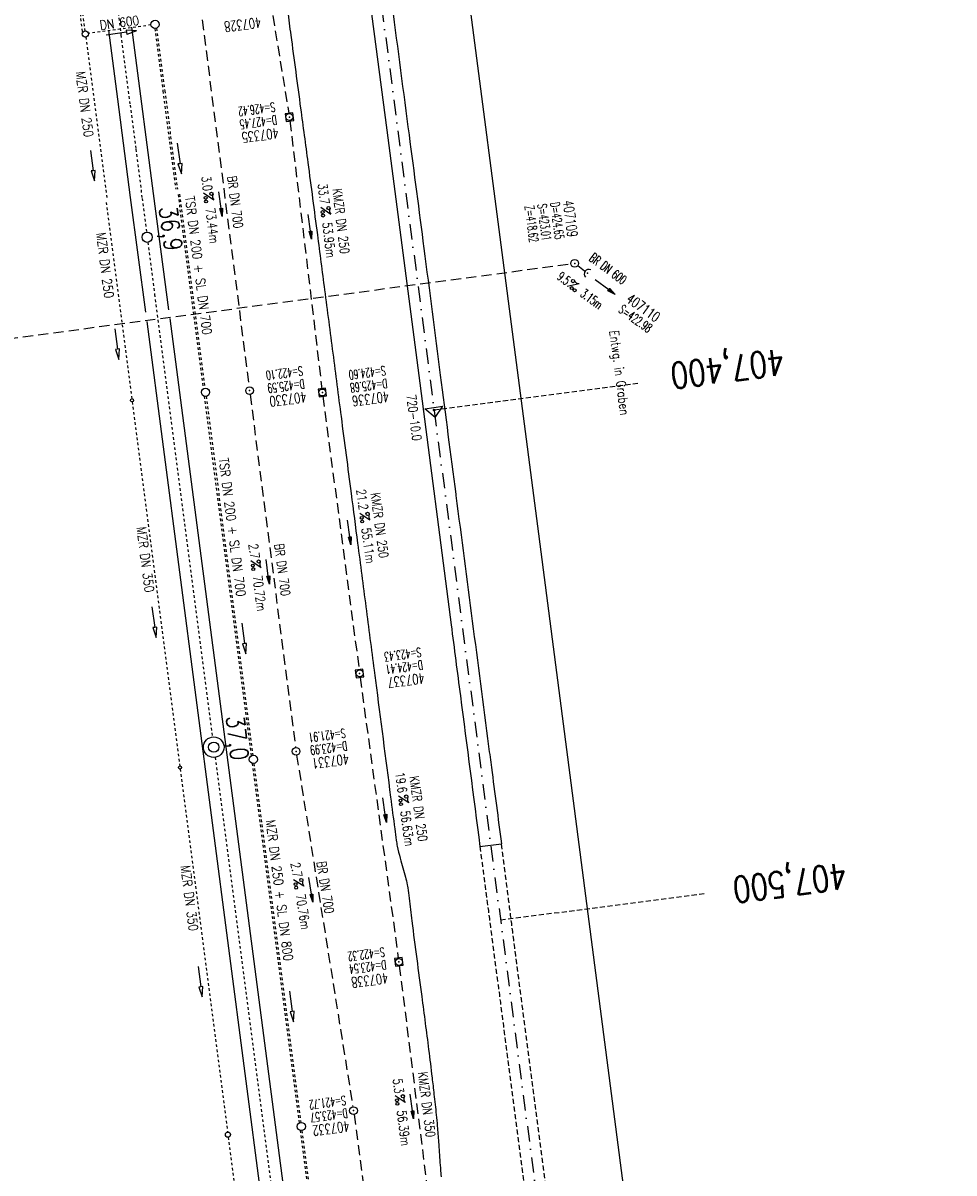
# Model space of a CAD drawing. Extents: x 446008 to 446745, y 447032 to 448234.
# Tile 19 of 24: x 446295 to 446476, y 447645 to 447868. Entities that reach past the tile are written whole.
import ezdxf
from ezdxf.enums import TextEntityAlignment as Align

# ---------------------------------------------------------------- set-up
doc = ezdxf.new("R2010")
doc.units = 0
doc.header["$LTSCALE"] = 2
doc.header["$MEASUREMENT"] = 0
for name, pattern in [('ACAD_ISO03W100', [0.5, 0.25, -0.25]), ('ACAD_ISO10W100W', [0.5, 0.25, -0.25]), ('AUSGEZOGEN', [0]), ('GESTRICH-X2', [1.5, 1, -0.5]), ('GESTRICHELT', [0.75, 0.5, -0.25]), ('STRICHLINIEX2', [0.5, 0.25, -0.25]), ('STRICHPT-X3', [3, 1.5, -0.75, 0, -0.75])]:
    doc.linetypes.add(name, pattern=pattern)
doc.layers.get('0').update_dxf_attribs({"linetype": 'AUSGEZOGEN'})
for name, color, linetype in [('ACHSE', 250, 'STRICHPT-X3'), ('Bahnachse', 7, 'CONTINUOUS'), ('Durchlässe', 15, 'CONTINUOUS'), ('FBR', 8, 'CONTINUOUS'), ('Gleisachse', 7, 'CONTINUOUS'), ('HEKTOM', 250, 'GESTRICHELT'), ('KANAL', 7, 'GESTRICH-X2'), ('MS-UEBERFAHRT', 8, 'GESTRICHELT'), ('Netzknoten_PKT', 7, 'CONTINUOUS'), ('Netzknoten_PKT-NR', 7, 'CONTINUOUS'), ('Netzknoten_SIGNATUR', 7, 'CONTINUOUS'), ('PFEIL', 7, 'CONTINUOUS'), ('SCHACHTNR', 6, 'CONTINUOUS'), ('SCHRIFT', 7, 'AUSGEZOGEN'), ('SCHSYMBOL', 7, 'AUSGEZOGEN'), ('TEXTO', 4, 'CONTINUOUS'), ('TEXTU', 4, 'CONTINUOUS'), ('Tiefenentwässerung', 15, 'CONTINUOUS')]:
    doc.layers.add(name, color=color, linetype=linetype)
doc.styles.add('ROMANS', font='romans.shx', dxfattribs={"width": 0.8})

# ---------------------------------------------------------------- blocks, each defined once
blk = doc.blocks.new('PROM')
blk.add_line((1.57, 1.82), (0.02, 0.02))
for centre, radius in [((0.32, 1.51), 0.317), ((0.94, 0.29), 0.283), ((1.64, 0.29), 0.283)]:
    blk.add_circle(centre, radius)
blk.add_arc((0.99, 2.68), 1.03, 239.1414, 303.3549)
blk = doc.blocks.new('PFEIL2')
at = {"color": 0}
for p, q in [((0.88, 0), (-2.4, -0.01)), ((0.88, -0.27), (0.88, 0.28)), ((0.88, 0.28), (2.43, 0.01)), ((0.91, 0.27), (0.88, 0.26)), ((0.97, 0.26), (0.88, 0.25)), ((1.02, 0.25), (0.88, 0.23)), ((1.07, 0.24), (0.88, 0.21)), ((1.13, 0.23), (0.88, 0.19)), ((1.18, 0.22), (0.88, 0.17)), ((1.24, 0.21), (0.88, 0.15)), ((1.29, 0.21), (0.88, 0.14)), ((1.34, 0.2), (0.88, 0.12)), ((1.4, 0.19), (0.88, 0.1)), ((1.45, 0.18), (0.88, 0.08)), ((1.51, 0.17), (0.88, 0.06)), ((1.56, 0.16), (0.88, 0.04)), ((1.61, 0.15), (0.88, 0.02)), ((1.67, 0.14), (0.88, 0.01)), ((1.72, 0.13), (0.88, -0.01)), ((1.78, 0.12), (0.88, -0.03)), ((1.83, 0.11), (0.88, -0.05)), ((1.88, 0.1), (0.88, -0.07)), ((1.94, 0.09), (0.88, -0.09)), ((2.05, 0.08), (0.88, -0.12)), ((1.99, 0.08), (0.88, -0.11)), ((2.1, 0.07), (0.88, -0.14)), ((2.15, 0.06), (0.88, -0.16)), ((2.21, 0.05), (0.88, -0.18)), ((2.26, 0.04), (0.88, -0.2)), ((2.32, 0.03), (0.88, -0.22)), ((2.37, 0.02), (0.88, -0.23)), ((2.42, 0.01), (0.88, -0.25)), ((2.43, 0.01), (0.88, -0.27))]:
    blk.add_line(p, q, dxfattribs=at)
blk = doc.blocks.new('20')
blk.add_lwpolyline([(-0.75, -0.75), (0.75, -0.75), (0.75, 0.75), (-0.75, 0.75)], close=True)
blk.add_circle((0, 0), 0.676)
blk.add_point((0, 0))
blk = doc.blocks.new('GST')
at = {"color": 0}
blk.add_circle((0, 0), 0.75, dxfattribs=at)
blk.add_point((0, 0), dxfattribs=at)
blk = doc.blocks.new('10')
blk.add_blockref('GST', (0, 0))
blk = doc.blocks.new('40')
at = {"color": 0}
blk.add_arc((0.02, 0.31), 0.91, 192.5363, 347.4637, dxfattribs=at)
blk.add_point((0, 0), dxfattribs=at)
blk = doc.blocks.new('PKT')
at = {"color": 0}
blk.add_circle((0, 0), 0.15, dxfattribs=at)
blk.add_point((0, 0), dxfattribs=at)
blk = doc.blocks.new('Station_Netzknoten')
at = {"layer": 'Netzknoten_SIGNATUR'}
for p, q in [((-1.75, 0.5), (1.75, 0.5)), ((0, -1.5), (-1.75, 0.5)), ((0, -1.5), (1.75, 0.5))]:
    blk.add_line(p, q, dxfattribs=at)
blk.add_point((0, 0), dxfattribs=at)

msp = doc.modelspace()

# ---------------------------------------------------------------- linework, layer by layer
at = {"layer": 'ACHSE', "flags": 128}
msp.add_lwpolyline([(446322.02, 448198.17), (446329.58, 448140.12), (446334.86, 448099.55), (446342.49, 448040.96), (446358.62, 447917), (446377.98, 447768.26), (446397.35, 447619.51), (446419.94, 447445.98), (446439.3, 447297.23), (446444.65, 447256.12), (446452.2, 447198.07), (446465.11, 447098.9), (446468.53, 447072.67)], dxfattribs=at)
at = {"layer": 'Bahnachse', "linetype": 'ACAD_ISO10W100W'}
for points in [[(446306.13, 447924.81), (446313.82, 447865.96)], [(446313.82, 447865.96), (446315.6, 447852.34)], [(446315.6, 447852.34), (446316.72, 447843.77)], [(446316.72, 447843.77), (446317.93, 447834.19)], [(446317.93, 447834.19), (446318.79, 447827.63)], [(446318.79, 447827.63), (446318.79, 447827.63)], [(446319.05, 447825.64), (446320.37, 447815.52)], [(446320.37, 447815.52), (446331.61, 447729.46)], [(446332.13, 447725.5), (446344.75, 447629.32)]]:
    msp.add_lwpolyline(points, dxfattribs=at)
at = {"layer": 'Bahnachse', "linetype": 'Continuous'}
for centre, radius in [((446318.92, 447826.64), 1), ((446331.87, 447727.48), 2), ((446331.87, 447727.48), 1)]:
    msp.add_circle(centre, radius, dxfattribs=at)
at = {"layer": 'Durchlässe', "linetype": 'STRICHLINIEX2'}
msp.add_line((446319.67, 447867.92), (446307.48, 447866.26), dxfattribs=at)
at = {"layer": 'Durchlässe', "linetype": 'Continuous'}
for p, q in [((446314.89, 447866.5), (446310.93, 447865.95)), ((446316.87, 447866.77), (446314.84, 447866.89)), ((446314.84, 447866.89), (446314.95, 447866.1)), ((446316.87, 447866.77), (446314.95, 447866.1))]:
    msp.add_line(p, q, dxfattribs=at)
at = {"layer": 'FBR'}
msp.add_line((446383.66, 447708.18), (446387.84, 447708.71), dxfattribs=at)
at = {"layer": 'FBR', "flags": 128}
for points in [[(446416.85, 447335.74, -0.000001), (446418.45, 447323.41, -0.000146)], [(446346.25, 447870.63, 0.000631), (446346.86, 447865.95, 0.000387), (446348.77, 447851.72, -0.000522), (446350.18, 447841.17, -0.000213), (446352.03, 447827.13, -0.000279), (446353.43, 447816.42, -0.000257), (446355.04, 447804.09, 0.000283), (446356.64, 447791.76, 0.000242), (446358.6, 447776.82, -0.000373), (446359.86, 447767.13, -0.000095), (446361.47, 447754.78, 0.000045), (446363.07, 447742.43, 0.000027), (446363.33, 447740.45, 0.000002), (446366.28, 447717.76, 0.000326), (446367.08, 447711.58, 0.000911), (446367.38, 447709.37, 0.019219), (446367.58, 447708.2, 0.009578), (446368.13, 447705.87, 0.013793), (446368.65, 447704.03, -0.014095), (446369.17, 447702.22, -0.006356), (446369.52, 447700.74, -0.015729), (446369.64, 447700.14, -0.015116), (446369.9, 447698.12, 0.00689), (446370.41, 447693.68, 0.001843), (446372.34, 447678.98, -0.00263), (446373.67, 447668.68, -0.000819), (446374.35, 447663.21, -0.001402), (446374.72, 447660.01, -0.003058), (446375.16, 447656, -0.005558), (446375.36, 447653.79, -0.002942), (446375.6, 447650.68, 0.002308), (446375.89, 447646.72, 0.000152), (446376.05, 447644.6, 0.000486), (446376.11, 447643.93, 0.00225)], [(446358.17, 447936.78, 0.000131), (446359.91, 447923.07, 0.000488), (446360.39, 447919.4, 0.000002), (446366.51, 447872.11, 0.000234), (446366.57, 447871.63, 0.000445), (446369.86, 447846.55, -0.000506), (446372.76, 447824.47, -0.00036), (446375.95, 447799.84, 0.000383), (446378.95, 447776.7, 0.000085), (446378.99, 447776.39, 0.000001), (446385.35, 447727.63, 0.000186), (446385.9, 447723.5, 0.000052), (446387.84, 447708.71)], [(446353.94, 447936.17, 0.000064), (446357.64, 447907.73, 0.000136), (446359.4, 447894.29), (446365.54, 447847.44, -0.000266), (446368.64, 447823.59, 0.000191), (446371.74, 447799.73), (446378.06, 447751.26, -0.000076), (446379.85, 447737.47, -0.000036), (446383.66, 447708.18)], [(446378.87, 447619.24, 0.000047), (446381.37, 447599.87, 0.000169)]]:
    msp.add_lwpolyline(points, format="xyb", dxfattribs=at)
at = {"layer": 'FBR'}
msp.add_lwpolyline([(446351.72, 448101.75, -0.000001), (446352.89, 448092.73, 0.000004), (446359.34, 448043.15), (446375.48, 447919.2), (446394.84, 447770.45), (446414.2, 447621.71), (446416.14, 447606.86)], format="xyb", dxfattribs=at)
at = {"layer": 'Gleisachse', "linetype": 'Continuous'}
for p, q in [((446315.85, 447867.5), (446317.61, 447854.06)), ((446311.39, 447866.9), (446313.14, 447853.47)), ((446317.61, 447854.06), (446320.07, 447835.16)), ((446313.14, 447853.47), (446315.64, 447834.36)), ((446315.64, 447834.36), (446318.62, 447812.05)), ((446320.07, 447835.16), (446323.1, 447812.54)), ((446318.85, 447810.28), (446363.74, 447466.57)), ((446323.32, 447810.86), (446368.09, 447467.99))]:
    msp.add_line(p, q, dxfattribs=at)
at = {"layer": 'HEKTOM'}
for p, q in [((446374.75, 447793.06), (446414.41, 447798.25)), ((446387.66, 447693.88), (446427.31, 447699.03))]:
    msp.add_line(p, q, dxfattribs=at)
at = {"layer": 'KANAL'}
for p, q in [((446337.09, 447908.25), (446346.47, 447850.75)), ((446329.62, 447868.91), (446338.75, 447797.56)), ((446346.69, 447849.28), (446352.91, 447797.19)), ((446211.47, 447796.19), (446401.34, 447821.47)), ((446402.69, 447821.12), (446404, 447820.12)), ((446338.94, 447796.06), (446347.78, 447727.41)), ((446353.09, 447795.72), (446360.16, 447742.56)), ((446360.34, 447741.06), (446367.78, 447686.47)), ((446348, 447725.94), (446358.94, 447657.53)), ((446367.97, 447684.97), (446374.81, 447630.5)), ((446359.16, 447656.06), (446370.38, 447572.41))]:
    msp.add_line(p, q, dxfattribs=at)
at = {"layer": 'MS-UEBERFAHRT', "flags": 128}
for points in [[(446405.43, 447573.76, -0.000133), (446404.75, 447578.73, -0.001255), (446404.68, 447579.25, -0.00001), (446399.77, 447616.98, 0.000043), (446398.6, 447625.87), (446392.42, 447673.26, -0.000379), (446391.04, 447683.88, -0.000162), (446387.84, 447708.71)], [(446383.66, 447708.18, -0.000082), (446386.93, 447683.26, -0.00019), (446388.33, 447672.54), (446394.49, 447625.19, 0.000096), (446395.63, 447616.45, -0.000022), (446400.58, 447578.54, -0.001305), (446400.64, 447578.05, -0.000133), (446401.23, 447573.28)]]:
    msp.add_lwpolyline(points, format="xyb", dxfattribs=at)
at = {"layer": 'Tiefenentwässerung', "linetype": 'ACAD_ISO03W100'}
for p, q in [((446300.66, 447913.81), (446306.81, 447866.77)), ((446306.96, 447865.58), (446311.11, 447833.88)), ((446324.92, 447834.96), (446329.85, 447797.19)), ((446310.95, 447833.42), (446315.94, 447795.22)), ((446316.02, 447794.63), (446325.26, 447723.82)), ((446330.04, 447795.74), (446339.18, 447725.78)), ((446339.37, 447724.33), (446348.5, 447654.4)), ((446325.34, 447723.23), (446334.56, 447652.62)), ((446348.69, 447652.95), (446357.83, 447583)), ((446334.69, 447651.63), (446343.89, 447581.24))]:
    msp.add_line(p, q, dxfattribs=at)
at = {"layer": 'Tiefenentwässerung', "linetype": 'STRICHLINIEX2'}
for p, q in [((446325.24, 447835), (446330.16, 447797.3)), ((446330.37, 447795.71), (446339.49, 447725.89)), ((446339.7, 447724.31), (446348.82, 447654.51)), ((446349.02, 447652.92), (446358.14, 447583.11))]:
    msp.add_line(p, q, dxfattribs=at)
for points in [[(446296.44, 447942.54), (446298.24, 447928.66), (446298.74, 447924.69), (446301.59, 447902.87), (446306.34, 447866.42)], [(446320.4, 447867.23), (446321.98, 447855.1), (446324.47, 447835.96)]]:
    msp.add_lwpolyline(points, dxfattribs=at)
at = {"layer": 'Tiefenentwässerung', "linetype": 'ACAD_ISO03W100'}
msp.add_lwpolyline([(446320.75, 447867.28), (446322.33, 447855.14), (446324.82, 447836.02)], dxfattribs=at)
at = {"layer": 'Tiefenentwässerung', "linetype": 'Continuous'}
for points in [[(446307.87, 447843.54), (446308.41, 447839.58), (446308.01, 447839.53), (446308.67, 447837.6), (446308.8, 447839.63), (446308.41, 447839.58)], [(446324.78, 447844.91), (446325.31, 447840.95), (446324.91, 447840.89), (446325.58, 447838.96), (446325.71, 447841), (446325.31, 447840.95)], [(446312.64, 447808.83), (446313.17, 447804.87), (446312.78, 447804.81), (446313.44, 447802.89), (446313.57, 447804.92), (446313.17, 447804.87)], [(446319.86, 447754.74), (446320.39, 447750.77), (446320, 447750.72), (446320.66, 447748.79), (446320.79, 447750.83), (446320.39, 447750.77)], [(446337.34, 447751.58), (446337.87, 447747.62), (446337.48, 447747.56), (446338.14, 447745.63), (446338.27, 447747.67), (446337.87, 447747.62)], [(446328.85, 447684.86), (446329.39, 447680.9), (446328.99, 447680.84), (446329.65, 447678.92), (446329.78, 447680.95), (446329.39, 447680.9)], [(446346.6, 447680.02), (446347.14, 447676.06), (446346.74, 447676), (446347.4, 447674.07), (446347.53, 447676.11), (446347.14, 447676.06)]]:
    msp.add_lwpolyline(points, dxfattribs=at)
for centre, radius in [((446320.46, 447868.03), 0.8), ((446306.88, 447866.18), 0.6), ((446330.27, 447796.5), 0.8), ((446315.98, 447794.92), 0.3), ((446339.59, 447725.1), 0.8), ((446325.3, 447723.53), 0.3), ((446348.92, 447653.72), 0.8), ((446334.63, 447652.13), 0.5)]:
    msp.add_circle(centre, radius, dxfattribs=at)

# ---------------------------------------------------------------- block references
at = {"layer": 'Netzknoten_PKT'}
msp.add_blockref('PKT', (446374.76, 447793.06), dxfattribs=at)
at = {"layer": 'Netzknoten_SIGNATUR', "rotation": 8.200787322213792}
msp.add_blockref('Station_Netzknoten', (446374.76, 447793.06), dxfattribs=at)
at = {"layer": 'PFEIL'}
for p, rotation in [((446333.19, 447833.11), 277.2911999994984), ((446350.57, 447828.69), 276.8256999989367), ((446408.03, 447816.95), 323.2648000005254), ((446358.23, 447769.25), 277.5618000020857), ((446342.37, 447761.61), 277.3504999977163), ((446365.12, 447715.26), 277.7476000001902), ((446350.73, 447699.74), 279.086399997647), ((446370.41, 447657.61), 277.162799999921)]:
    msp.add_blockref('PFEIL2', p, dxfattribs=dict(at, rotation=rotation))
at = {"layer": 'SCHSYMBOL'}
for name, p, rotation in [('20', (446346.59, 447850.02), 277.4164000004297), ('10', (446402.09, 447821.56), 277.4164000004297), ('40', (446404.61, 447819.68), 234.2443000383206), ('10', (446338.84, 447796.81), 277.4164000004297), ('20', (446353, 447796.45), 277.4164000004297), ('20', (446360.25, 447741.82), 277.4164000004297), ('10', (446347.89, 447726.67), 277.4164000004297), ('20', (446367.89, 447685.71), 277.4164000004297), ('10', (446359.06, 447656.8), 277.4164000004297)]:
    msp.add_blockref(name, p, dxfattribs=dict(at, rotation=rotation))
at = {"layer": 'TEXTU'}
for p, rotation in [((446329.89, 447835.21), 277.2911999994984), ((446352.66, 447832.44), 276.8256999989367), ((446400.6, 447817.09), 323.2648000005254), ((446360.25, 447772.97), 277.5618000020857), ((446339.07, 447763.71), 277.3504999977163), ((446367.79, 447717.98), 277.7476000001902), ((446347.37, 447701.73), 279.086399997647), ((446367.12, 447659.72), 277.162799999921)]:
    msp.add_blockref('PROM', p, dxfattribs=dict(at, rotation=rotation))

# ---------------------------------------------------------------- texts
at = {"layer": 'Bahnachse', "linetype": 'Continuous', "style": 'ROMANS', "width": 0.8337}
for s, rotation, p in [('36,9', 277.7725, (446321.2, 447832.45)), ('37,0', 276.3016, (446334.27, 447733.45))]:
    msp.add_text(s, height=3.5, rotation=rotation, dxfattribs=at).set_placement(p)
at = {"layer": 'Durchlässe', "linetype": 'Continuous', "style": 'ROMANS', "width": 0.8337}
msp.add_text('DN 600', height=1.8, rotation=7.7169, dxfattribs=at).set_placement((446309.86, 447866.95))
at = {"layer": 'HEKTOM', "style": 'ROMANS', "width": 0.8}
for s, p in [('407,400', (446442.56, 447804.97)), ('407,500', (446454.68, 447705))]:
    msp.add_text(s, height=5, rotation=187.4164, dxfattribs=at).set_placement(p)
at = {"layer": 'Netzknoten_PKT-NR', "style": 'ROMANS', "width": 0.75}
msp.add_text('720-10.0', height=1.8, rotation=277.417, dxfattribs=at).set_placement((446370.54, 447786.97), align=Align.RIGHT)
at = {"layer": 'SCHACHTNR', "style": 'ROMANS'}
for s, height, rotation, width, p in [('407328', 2, 187.4164, 0.7, (446340.94, 447869.44)), ('S=426.42', 1.8, 187.4164, 0.6, (446343.69, 447852.88)), ('D=427.45', 1.8, 187.4164, 0.6, (446344.03, 447850.38)), ('407335', 2, 187.4164, 0.7, (446344.34, 447847.91)), ('Z=418.62', 1.8, 277.4164, 0.6, (446392.37, 447832.72)), ('S=423.01', 1.8, 277.4164, 0.6, (446394.84, 447833.04)), ('D=424.65', 1.8, 277.4164, 0.6, (446397.34, 447833.35)), ('407109', 2, 277.4164, 0.7, (446399.8, 447833.69)), ('407110', 2, 324.2443, 0.7, (446411.93, 447814.22)), ('S=422.98', 1.8, 324.2443, 0.6, (446410.47, 447812.2)), ('S=422.10', 1.8, 187.4164, 0.6, (446349.1, 447801.56)), ('S=424.60', 1.8, 187.4164, 0.6, (446365.2, 447801.64)), ('D=425.59', 1.8, 187.4164, 0.6, (446349.42, 447799.06)), ('D=425.68', 1.8, 187.4164, 0.6, (446365.51, 447799.14)), ('407330', 2, 187.4164, 0.7, (446349.76, 447796.59)), ('407336', 2, 187.4164, 0.7, (446365.82, 447796.67)), ('S=423.43', 1.8, 187.4164, 0.6, (446372.11, 447746.85)), ('D=424.41', 1.8, 187.4164, 0.6, (446372.43, 447744.38)), ('407337', 2, 187.4164, 0.7, (446372.74, 447741.91)), ('S=421.91', 1.8, 187.4164, 0.6, (446357.38, 447731.12)), ('D=423.99', 1.8, 187.4164, 0.6, (446357.72, 447728.66)), ('407331', 2, 187.4164, 0.7, (446358.03, 447726.19)), ('S=422.32', 1.8, 187.4164, 0.6, (446365, 447688.56)), ('D=423.54', 1.8, 187.4164, 0.6, (446365.31, 447686.09)), ('407338', 2, 187.4164, 0.7, (446365.66, 447683.59)), ('S=421.72', 1.8, 187.4164, 0.6, (446357.46, 447659.71)), ('D=423.57', 1.8, 187.4164, 0.6, (446357.78, 447657.24)), ('407332', 2, 187.4164, 0.7, (446358.12, 447654.78))]:
    msp.add_text(s, height=height, rotation=rotation, dxfattribs=dict(at, width=width)).set_placement(p)
at = {"layer": 'SCHRIFT', "style": 'ROMANS', "width": 0.8}
msp.add_text('Entwg. in Graben', height=1.8, rotation=277.4473, dxfattribs=at).set_placement((446408.85, 447808.42))
at = {"layer": 'TEXTO', "style": 'ROMANS'}
for s, rotation, width, p in [('BR DN 700', 277.2912, 0.75, (446335.16, 447833.37)), ('KMZR DN 250', 276.8257, 0.75, (446355.75, 447829.67)), ('BR DN 600', 323.2648, 0.6, (446408.04, 447819.8)), ('KMZR DN 250', 277.5618, 0.75, (446363.26, 447770.52)), ('BR DN 700', 277.3505, 0.75, (446344.34, 447761.87)), ('KMZR DN 250', 277.7476, 0.75, (446370.83, 447715.4)), ('BR DN 700', 279.0864, 0.75, (446352.71, 447700.07)), ('KMZR DN 350', 277.1628, 0.75, (446372.41, 447657.88))]:
    msp.add_text(s, height=1.8, rotation=rotation, dxfattribs=dict(at, width=width)).set_placement(p, align=Align.CENTER)
at = {"layer": 'TEXTU', "style": 'ROMANS'}
for s, rotation, width, p in [('3.0', 277.2912, 0.75, (446329.47, 447838.41)), ('33.7', 276.8257, 0.75, (446352.13, 447836.98)), ('73.44m', 277.2912, 0.75, (446330.28, 447832.22)), ('53.95m', 276.8257, 0.75, (446353.01, 447829.45)), ('9.5', 323.2648, 0.6, (446398.52, 447818.62)), ('3.15m', 323.2648, 0.6, (446403.02, 447815.31)), ('21.2', 277.5618, 0.75, (446359.63, 447777.51)), ('55.11m', 277.5618, 0.75, (446360.63, 447770.01)), ('2.7', 277.3505, 0.75, (446338.66, 447766.91)), ('70.72m', 277.3505, 0.75, (446339.47, 447760.72)), ('19.6', 277.7476, 0.75, (446367.18, 447722.5)), ('56.63m', 277.7476, 0.75, (446368.18, 447715)), ('2.7', 279.0864, 0.75, (446346.86, 447704.91)), ('70.76m', 279.0864, 0.75, (446347.83, 447698.75)), ('5.3', 277.1628, 0.75, (446366.72, 447662.91)), ('56.39m', 277.1628, 0.75, (446367.5, 447656.75))]:
    msp.add_text(s, height=1.8, rotation=rotation, dxfattribs=dict(at, width=width)).set_placement(p)
at = {"layer": 'Tiefenentwässerung', "linetype": 'Continuous', "style": 'ROMANS'}
for s, rotation, width, p in [('MZR DN 250', 277.26, 0.8334, (446305.05, 447858.78)), ('TSR DN 200 + SL DN 700', 277.3, 0.8337, (446326.29, 447834.51)), ('MZR DN 250', 277.3, 0.8337, (446309.03, 447827.45)), ('TSR DN 200 + SL DN 700', 277.3, 0.8337, (446332.87, 447783.6)), ('MZR DN 350', 277.3, 0.8337, (446316.88, 447770.24)), ('MZR DN 250 + SL DN 800', 277.3, 0.8337, (446342.02, 447713.24)), ('MZR DN 350', 277.3, 0.8337, (446325.45, 447704.39))]:
    msp.add_text(s, height=1.8, rotation=rotation, dxfattribs=dict(at, width=width)).set_placement(p)

doc.saveas('drawing.dxf')
